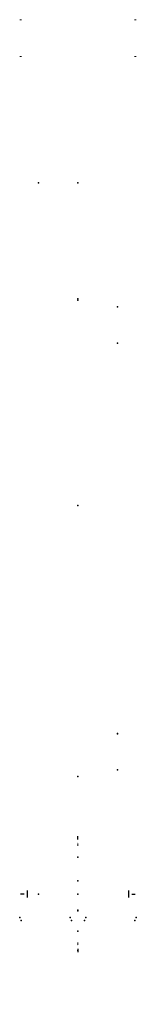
# Model space of a CAD drawing. Header units: millimetres. Extents: x -125 to 125, y -105 to 2013.
import ezdxf

# ---------------------------------------------------------------- set-up
doc = ezdxf.new("R2010")
doc.units = ezdxf.units.MM
doc.header["$LTSCALE"] = 0.5
doc.layers.get('0').update_dxf_attribs({"lineweight": 18})
for name, color, linetype in [('04___PRT_ALL_DTM_PNT_1', 7, 'Continuous'), ('04___PRT_ALL_DTM_PNT_16', 7, 'Continuous'), ('04___PRT_ALL_DTM_PNT_24', 7, 'Continuous'), ('04___PRT_ALL_DTM_PNT_25', 7, 'Continuous'), ('04___PRT_ALL_DTM_PNT_27', 7, 'Continuous'), ('04___PRT_ALL_DTM_PNT_30', 7, 'Continuous'), ('04___PRT_ALL_DTM_PNT_34', 7, 'Continuous'), ('04___PRT_ALL_DTM_PNT_36', 7, 'Continuous'), ('04___PRT_ALL_DTM_PNT_39', 7, 'Continuous'), ('04___PRT_ALL_DTM_PNT_5', 7, 'Continuous'), ('04___PRT_ALL_DTM_PNT_9', 7, 'Continuous'), ('04__ASM_ALL_DTM_PNT_10', 7, 'Continuous'), ('04__ASM_ALL_DTM_PNT_13', 7, 'Continuous'), ('04__ASM_ALL_DTM_PNT_14', 7, 'Continuous'), ('1_AXIS', 7, 'Continuous')]:
    doc.layers.add(name, color=color, linetype=linetype)

# ---------------------------------------------------------------- blocks, each defined once
blk = doc.blocks.new('1F579747C2A923473D007ED0A4E5AADC9184334E$$$B8A4396250C5687B1D31E70758B30729E1AC4426')
at = {"layer": '04__ASM_ALL_DTM_PNT_14'}
blk.add_point((0, 0, 160), dxfattribs=at)
blk = doc.blocks.new('138752')
at = {"color": 0}
blk.add_blockref('1F579747C2A923473D007ED0A4E5AADC9184334E$$$B8A4396250C5687B1D31E70758B30729E1AC4426', (0, 0), dxfattribs=at)
blk = doc.blocks.new('0E9199A492998D8E8CDD7B3341BB610389B094AB$$$C906BBC760572095F726B39B13C9EDE80CDE5667')
at = {"layer": '04___PRT_ALL_DTM_PNT_5'}
for p in [(-85, 0), (-85, -83)]:
    blk.add_point(p, dxfattribs=at)
blk = doc.blocks.new('124030')
at = {"color": 0}
blk.add_blockref('0E9199A492998D8E8CDD7B3341BB610389B094AB$$$C906BBC760572095F726B39B13C9EDE80CDE5667', (0, 0), dxfattribs=at)
blk = doc.blocks.new('2A18F79E1C47EFC5100C8E84510942C7A977EAB1$$$C906BBC760572095F726B39B13C9EDE80CDE5667')
at = {"layer": '04___PRT_ALL_DTM_PNT_1'}
for p in [(-85, 0), (-85, -83)]:
    blk.add_point(p, dxfattribs=at)
blk = doc.blocks.new('124031')
at = {"color": 0}
blk.add_blockref('2A18F79E1C47EFC5100C8E84510942C7A977EAB1$$$C906BBC760572095F726B39B13C9EDE80CDE5667', (0, 0), dxfattribs=at)
blk = doc.blocks.new('124035_AF0')
at = {"color": 0, "extrusion": (0, 0.34202, -0.939693), "rotation": 180}
blk.add_blockref('124031', (0, 140, 101), dxfattribs=at)
at = {"color": 0, "extrusion": (0, -1, 0), "rotation": 180}
blk.add_blockref('124030', (0, 140, 101), dxfattribs=at)
blk = doc.blocks.new('124035_AF1')
at = {"color": 0, "extrusion": (0, 0.34202, -0.939693), "rotation": 180}
blk.add_blockref('124031', (0, 140, 101), dxfattribs=at)
at = {"color": 0, "extrusion": (0, -1, 0), "rotation": 180}
blk.add_blockref('124030', (0, 140, 101), dxfattribs=at)
blk = doc.blocks.new('124035_AF2')
at = {"color": 0, "extrusion": (0, 0.34202, -0.939693), "rotation": 180}
blk.add_blockref('124031', (0, 140, 101), dxfattribs=at)
at = {"color": 0, "extrusion": (0, -1, 0), "rotation": 180}
blk.add_blockref('124030', (0, 140, 101), dxfattribs=at)
blk = doc.blocks.new('124035_AF3')
at = {"color": 0, "extrusion": (0, 0.34202, -0.939693), "rotation": 180}
blk.add_blockref('124031', (0, 140, 101), dxfattribs=at)
at = {"color": 0, "extrusion": (0, -1, 0), "rotation": 180}
blk.add_blockref('124030', (0, 140, 101), dxfattribs=at)
blk = doc.blocks.new('EF1A6DB5C3067C2011824283C2DFEB66BD75D210$$$C906BBC760572095F726B39B13C9EDE80CDE5667')
at = {"layer": '04___PRT_ALL_DTM_PNT_24'}
for p in [(0, 445), (0, -445)]:
    blk.add_point(p, dxfattribs=at)
blk = doc.blocks.new('124884')
at = {"color": 0}
blk.add_blockref('EF1A6DB5C3067C2011824283C2DFEB66BD75D210$$$C906BBC760572095F726B39B13C9EDE80CDE5667', (0, 0), dxfattribs=at)
blk = doc.blocks.new('CB47451C36AFF6D66A8EC831EFD366E4361D47CD$$$C906BBC760572095F726B39B13C9EDE80CDE5667')
at = {"layer": '04___PRT_ALL_DTM_PNT_36'}
for p in [(0, 545), (0, -545)]:
    blk.add_point(p, dxfattribs=at)
blk = doc.blocks.new('124893')
at = {"color": 0}
blk.add_blockref('CB47451C36AFF6D66A8EC831EFD366E4361D47CD$$$C906BBC760572095F726B39B13C9EDE80CDE5667', (0, 0), dxfattribs=at)
blk = doc.blocks.new('8245EED5188FFD7CC7B8DA3E4095BE298D3CA465$$$C906BBC760572095F726B39B13C9EDE80CDE5667')
at = {"layer": '04___PRT_ALL_DTM_PNT_27'}
blk.add_point((0, 25, 2), dxfattribs=at)
blk = doc.blocks.new('125076')
at = {"color": 0}
blk.add_blockref('8245EED5188FFD7CC7B8DA3E4095BE298D3CA465$$$C906BBC760572095F726B39B13C9EDE80CDE5667', (0, 0), dxfattribs=at)
blk = doc.blocks.new('124874')
at = {"color": 0}
blk.add_blockref('125076', (0, 3.2, 13.5), dxfattribs=at)
blk = doc.blocks.new('124950')
at = {"color": 0}
blk.add_blockref('124893', (0, 0), dxfattribs=at)
at = {"color": 0, "extrusion": (0, 1, 0)}
blk.add_blockref('124874', (0, 75.3, 22), dxfattribs=at)
blk = doc.blocks.new('31D7C3CE5781A13223FB16EB414A6799CB7B1538$$$C906BBC760572095F726B39B13C9EDE80CDE5667')
at = {"layer": '04___PRT_ALL_DTM_PNT_39'}
for p in [(0, 177.2, -253), (0, 0), (0, 0)]:
    blk.add_point(p, dxfattribs=at)
blk = doc.blocks.new('126055_AF0')
at = {"color": 0}
blk.add_blockref('31D7C3CE5781A13223FB16EB414A6799CB7B1538$$$C906BBC760572095F726B39B13C9EDE80CDE5667', (0, 0), dxfattribs=at)
blk = doc.blocks.new('124963_AF0')
at = {"color": 0, "extrusion": (-0.087156, -0.340719, -0.936117), "rotation": 166.5336097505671}
blk.add_blockref('124884', (-166.3, -643.9, -135), dxfattribs=at)
at = {"color": 0, "extrusion": (0, 0, -1)}
blk.add_blockref('124035_AF2', (0, 101), dxfattribs=at)
at = {"color": 0, "extrusion": (0, 0.34202, 0.939693)}
blk.add_blockref('126055_AF0', (0, -219.9, 135.5), dxfattribs=at)
at = {"color": 0, "extrusion": (0, 0.939693, -0.34202), "rotation": 180}
blk.add_blockref('124035_AF3', (0, 34.5, 94.9), dxfattribs=at)
at = {"color": 0, "extrusion": (0, -1, 0), "rotation": 180}
blk.add_blockref('124950', (0, -670), dxfattribs=at)
blk = doc.blocks.new('D7B0DCD662F856211AB25E560924863F1393B1F8$$$B8A4396250C5687B1D31E70758B30729E1AC4426')
at = {"layer": '04__ASM_ALL_DTM_PNT_13'}
for p in [(0, 270), (-79.5, 0), (79.5, 0)]:
    blk.add_point(p, dxfattribs=at)
blk = doc.blocks.new('1E0D89B704B15EB21831D568542FA5B396DFAE3B$$$C906BBC760572095F726B39B13C9EDE80CDE5667')
at = {"color": 252, "true_color": 0x8a9399}
blk.add_line((0, 0, -210), (-5, 0, -210), dxfattribs=at)
blk = doc.blocks.new('142700')
at = {"color": 0}
blk.add_blockref('1E0D89B704B15EB21831D568542FA5B396DFAE3B$$$C906BBC760572095F726B39B13C9EDE80CDE5667', (0, 0), dxfattribs=at)
blk = doc.blocks.new('C64AF3A7038687DF2EC3D7234CAD789B1CC51D22$$$B8A4396250C5687B1D31E70758B30729E1AC4426')
at = {"layer": '04__ASM_ALL_DTM_PNT_10'}
blk.add_point((0, 0, -49), dxfattribs=at)
blk = doc.blocks.new('2983B62366643C3C9E0A223E41BFFA06D2CFF818$$$C906BBC760572095F726B39B13C9EDE80CDE5667')
at = {"layer": '04___PRT_ALL_DTM_PNT_34'}
for p in [(0, 80, -15), (0, -80, -15)]:
    blk.add_point(p, dxfattribs=at)
blk = doc.blocks.new('199-808-160')
at = {"color": 0}
blk.add_blockref('2983B62366643C3C9E0A223E41BFFA06D2CFF818$$$C906BBC760572095F726B39B13C9EDE80CDE5667', (0, 0), dxfattribs=at)
blk = doc.blocks.new('74C15D33F9AF2C13420265ACB6A3EF6142C16E76$$$C906BBC760572095F726B39B13C9EDE80CDE5667')
at = {"layer": '04___PRT_ALL_DTM_PNT_30'}
for p in [(-17.8, 57.7, -39.7), (117.8, 57.7, -39.7), (-20.5, 26.1, -44.1), (120.5, 26.1, -44.1)]:
    blk.add_point(p, dxfattribs=at)
blk = doc.blocks.new('142440')
at = {"color": 0}
blk.add_blockref('74C15D33F9AF2C13420265ACB6A3EF6142C16E76$$$C906BBC760572095F726B39B13C9EDE80CDE5667', (0, 0), dxfattribs=at)
blk = doc.blocks.new('7CADA48BE6BADA0948FF8E412AF8BAFC510C067A$$$C906BBC760572095F726B39B13C9EDE80CDE5667')
at = {"layer": '04___PRT_ALL_DTM_PNT_25'}
for p in [(-17.8, 57.7, -39.7), (117.8, 57.7, -39.7), (-20.5, 26.1, -44.1), (120.5, 26.1, -44.1)]:
    blk.add_point(p, dxfattribs=at)
blk = doc.blocks.new('142441')
at = {"color": 0}
blk.add_blockref('7CADA48BE6BADA0948FF8E412AF8BAFC510C067A$$$C906BBC760572095F726B39B13C9EDE80CDE5667', (0, 0), dxfattribs=at)
blk = doc.blocks.new('142858')
at = {"color": 0}
for name in ['199-808-160', 'C64AF3A7038687DF2EC3D7234CAD789B1CC51D22$$$B8A4396250C5687B1D31E70758B30729E1AC4426']:
    blk.add_blockref(name, (0, 0), dxfattribs=at)
at = {"color": 0, "extrusion": (0, -1, 0)}
for name, p in [('142440', (-104, -150.7)), ('142441', (4, -150.7))]:
    blk.add_blockref(name, p, dxfattribs=at)
blk = doc.blocks.new('E958B95BA862372D77365B04D99A9B10480FDC14$$$C906BBC760572095F726B39B13C9EDE80CDE5667')
at = {"layer": '04___PRT_ALL_DTM_PNT_16'}
for p in [(0, 204.9, -36.1), (0, 0), (0, 0)]:
    blk.add_point(p, dxfattribs=at)
blk = doc.blocks.new('126056_AF0')
at = {"color": 0}
blk.add_blockref('E958B95BA862372D77365B04D99A9B10480FDC14$$$C906BBC760572095F726B39B13C9EDE80CDE5667', (0, 0), dxfattribs=at)
blk = doc.blocks.new('45C88256C58DC1FA0BA8803AAE8BF9BF66508942$$$C906BBC760572095F726B39B13C9EDE80CDE5667')
at = {"layer": '1_AXIS', "color": 250, "true_color": 0x272727}
for p, q in [((7.5, 0), (-7.5, 0)), ((0, 0, 6.5), (0, 0, 14))]:
    blk.add_line(p, q, dxfattribs=at)
blk = doc.blocks.new('143004')
at = {"color": 0}
blk.add_blockref('45C88256C58DC1FA0BA8803AAE8BF9BF66508942$$$C906BBC760572095F726B39B13C9EDE80CDE5667', (0, 0), dxfattribs=at)
blk = doc.blocks.new('142481')
at = {"color": 0, "extrusion": (0.34202, 0.939693, 0), "rotation": 90}
blk.add_blockref('142858', (106.7, 0, 443.8), dxfattribs=at)
at = {"color": 0, "extrusion": (-1, 0, 0), "rotation": 90}
blk.add_blockref('126056_AF0', (-206.3, 0), dxfattribs=at)
at = {"color": 0, "extrusion": (0, 0, -1)}
blk.add_blockref('143004', (0, 312, 109), dxfattribs=at)
at = {"color": 0}
for name, p in [('143004', (0, 312, 109)), ('D7B0DCD662F856211AB25E560924863F1393B1F8$$$B8A4396250C5687B1D31E70758B30729E1AC4426', (0, 0))]:
    blk.add_blockref(name, p, dxfattribs=at)
at = {"color": 0, "extrusion": (-1, 0, 0)}
blk.add_blockref('143004', (-210, 0, 111), dxfattribs=at)
at = {"color": 0, "extrusion": (1, 0, 0)}
blk.add_blockref('143004', (210, 0, 111), dxfattribs=at)
at = {"color": 0, "extrusion": (0, -1, 0)}
blk.add_blockref('142700', (-104, 0), dxfattribs=at)
at = {"color": 0, "extrusion": (0, -1, 0), "rotation": 180}
blk.add_blockref('142700', (104, 0), dxfattribs=at)
blk = doc.blocks.new('ADDB40B7919CFB8A70838F9C17C222678243D90D$$$C906BBC760572095F726B39B13C9EDE80CDE5667')
at = {"layer": '04___PRT_ALL_DTM_PNT_9'}
for p in [(0, 174.9, -249.8), (0, 0), (0, 0)]:
    blk.add_point(p, dxfattribs=at)
blk = doc.blocks.new('126055_AF1')
at = {"color": 0}
blk.add_blockref('ADDB40B7919CFB8A70838F9C17C222678243D90D$$$C906BBC760572095F726B39B13C9EDE80CDE5667', (0, 0), dxfattribs=at)
blk = doc.blocks.new('308DF8411924EC931F964FF993F4CF20185AE37D$$$C906BBC760572095F726B39B13C9EDE80CDE5667')
at = {"color": 250, "true_color": 0x272727}
for p, q in [((134.3, -107.1, -2), (134.3, -107.1, 2)), ((213.7, -211.3, -2), (213.7, -211.3, 2))]:
    blk.add_line(p, q, dxfattribs=at)
blk = doc.blocks.new('123045')
at = {"color": 0}
blk.add_blockref('308DF8411924EC931F964FF993F4CF20185AE37D$$$C906BBC760572095F726B39B13C9EDE80CDE5667', (0, 0), dxfattribs=at)
blk = doc.blocks.new('124365')
at = {"color": 0, "extrusion": (1, 0, 0), "rotation": 180}
for p in [(4, -4, -123), (4, -4, 123)]:
    blk.add_blockref('123045', p, dxfattribs=at)
blk = doc.blocks.new('124974')
at = {"color": 0, "extrusion": (0, 0.939693, -0.34202)}
blk.add_blockref('124963_AF0', (0, 408.1, 1335.7), dxfattribs=at)
at = {"color": 0, "extrusion": (1, 0, 0)}
blk.add_blockref('142481', (1530.3, 917.5), dxfattribs=at)
at = {"color": 0, "extrusion": (0, 0, -1)}
blk.add_blockref('124035_AF0', (0, 101, -290), dxfattribs=at)
at = {"color": 0, "extrusion": (0, 0.34202, 0.939693)}
blk.add_blockref('126055_AF1', (0, -117.3, 408.1), dxfattribs=at)
at = {"color": 0, "extrusion": (0, 0.939693, -0.34202), "rotation": 180}
blk.add_blockref('124035_AF1', (0, 307.1, -4.3), dxfattribs=at)
at = {"color": 0, "rotation": 180}
blk.add_blockref('138752', (0, 0, 12), dxfattribs=at)
at = {"color": 0}
blk.add_blockref('124365', (0, -141), dxfattribs=at)

msp = doc.modelspace()

# ---------------------------------------------------------------- block references
at = {"extrusion": (1.22465e-16, -1.49976e-32, -1), "rotation": 180}
msp.add_blockref('124974', (0, 1662.6, -1073.6), dxfattribs=at)

doc.saveas('drawing.dxf')
